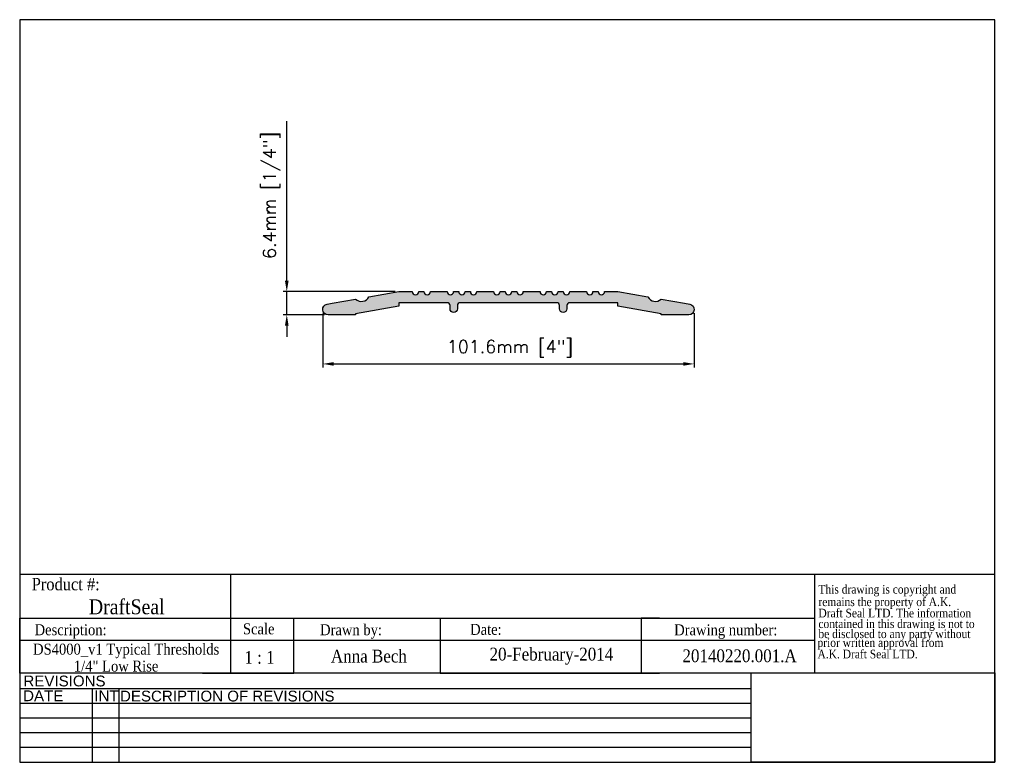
# Model space of a CAD drawing. Header units: millimetres. Extents: x 2362 to 2631, y 15 to 219.
import ezdxf
from ezdxf.enums import TextEntityAlignment as Align

# ---------------------------------------------------------------- set-up
doc = ezdxf.new("R2010")
doc.units = ezdxf.units.MM
doc.header["$MEASUREMENT"] = 0
doc.layers.add('AM_5', color=3, linetype='Continuous', lineweight=25)
doc.layers.add('BORDER', color=7, linetype='Continuous', lineweight=25)
doc.layers.add('FRAME', color=7, linetype='Continuous')
doc.styles.add('DS GROUP', font='arial.ttf')
doc.styles.get("Standard").update_dxf_attribs({"font": 'ROMANS.SHX'})
doc.styles.add('TAG', font='GARA.TTF')
doc.dimstyles.new('AM_ISO$0', dxfattribs={"dimtxt": 1.5, "dimasz": 1.5, "dimexe": 1, "dimexo": 1, "dimgap": 1.5, "dimtad": 1, "dimdec": 0, "dimdsep": 46, "dimtxsty": 'Standard', "dimcen": 0, "dimclrd": 256, "dimclre": 256, "dimclrt": 2, "dimadec": 0, "dimazin": 2, "dimtp": 0.1, "dimtm": 0.1, "dimtfac": 0.71, "dimtdec": 0, "dimtmove": 0, "dimatfit": 3, "dimfxl": 1, "dimlwd": -1, "dimlwe": -1, "dimarcsym": 1})
picture_1 = doc.add_image_def('image1.bmp', size_in_pixel=(901, 331))

# ---------------------------------------------------------------- blocks, each defined once
blk = doc.blocks.new('A$C08671A0E')
at = {"layer": 'FRAME', "style": 'TAG'}
for s, p in [('This drawing is copyright and', (14.82235561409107, -52.33811965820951)), ('remains the property of A.K.', (14.82235561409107, -101.4563565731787)), ('Draft Seal LTD. The information', (14.82235561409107, -145.6627890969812)), ('contained in this drawing is not to  ', (14.82235561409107, -187.4132979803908)), ('be disclosed to any party without ', (14.82235561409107, -226.7078832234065)), (' prior written approval from', (0, -261.2234074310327)), (' A.K. Draft Seal LTD.', (0, -306.093578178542))]:
    blk.add_text(s, height=33.81873376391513, dxfattribs=at).set_placement(p)
blk = doc.blocks.new('*D465')
at = {"layer": 'AM_5', "linetype": 'ByBlock', "transparency": 16777216}
for p, q in [((2444.952648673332, 138.0903033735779), (2444.952648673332, 123.3121557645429)), ((2546.54711556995, 138.2188449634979), (2546.54711556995, 123.3121557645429)), ((2447.952648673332, 124.3121557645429), (2543.54711556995, 124.3121557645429))]:
    blk.add_line(p, q, dxfattribs=at)
at = {"layer": 'AM_5', "transparency": 16777216}
for points in [[(2447.952648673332, 124.8121557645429), (2447.952648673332, 123.8121557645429), (2444.952648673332, 124.3121557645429)], [(2543.54711556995, 124.8121557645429), (2543.54711556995, 123.8121557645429), (2546.54711556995, 124.3121557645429)]]:
    blk.add_solid(points, dxfattribs=at)
at = {"layer": 'Defpoints', "color": 0, "transparency": 16777216}
for p in [(2444.952648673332, 139.0903033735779), (2546.54711556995, 139.2188449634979), (2546.54711556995, 124.3121557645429)]:
    blk.add_point(p, dxfattribs=at)
at = {"layer": 'AM_5', "color": 7, "transparency": 16777216, "insert": (2496.15560519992, 128.4788224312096), "char_height": 3.5, "attachment_point": 5}
blk.add_mtext('101.6mm [4"]', dxfattribs=at)
blk = doc.blocks.new('*D466')
at = {"layer": 'AM_5', "linetype": 'ByBlock', "transparency": 16777216}
for p, q in [((2435.116396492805, 147.1132603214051), (2435.116396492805, 190.7799269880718)), ((2464.797116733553, 144.1132603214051), (2434.116396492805, 144.1132603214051)), ((2435.116396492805, 137.7632603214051), (2435.116396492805, 144.1132603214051)), ((2445.400862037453, 137.7632603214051), (2434.116396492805, 137.7632603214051)), ((2435.116396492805, 134.7632603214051), (2435.116396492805, 131.7632603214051))]:
    blk.add_line(p, q, dxfattribs=at)
at = {"layer": 'AM_5', "transparency": 16777216}
for points in [[(2434.616396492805, 147.1132603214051), (2435.616396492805, 147.1132603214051), (2435.116396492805, 144.1132603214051)], [(2434.616396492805, 134.7632603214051), (2435.616396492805, 134.7632603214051), (2435.116396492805, 137.7632603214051)]]:
    blk.add_solid(points, dxfattribs=at)
at = {"layer": 'Defpoints', "color": 0, "transparency": 16777216}
for p in [(2435.116396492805, 144.1132603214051), (2465.797116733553, 144.1132603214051), (2446.400862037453, 137.7632603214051)]:
    blk.add_point(p, dxfattribs=at)
at = {"layer": 'AM_5', "color": 7, "transparency": 16777216, "insert": (2430.949729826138, 170.4465936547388), "char_height": 3.5, "attachment_point": 5, "rotation": 90}
blk.add_mtext('6.4mm [1/4"]', dxfattribs=at)

msp = doc.modelspace()

# ---------------------------------------------------------------- hatches: boundary and pattern name
h = msp.add_hatch(color=256)
edge = h.paths.add_edge_path()
edge.add_line((2518.877116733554, 144.1132603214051), (2520.277116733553, 144.1132603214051))
edge.add_arc((2521.167116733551, 144.1132603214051), 0.8899999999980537, 180, 360)
edge.add_line((2522.057116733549, 144.1132603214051), (2525.697116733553, 144.1132603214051))
edge.add_line((2525.697116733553, 144.1132603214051), (2533.891741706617, 142.6683268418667))
edge.add_arc((2535.978165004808, 143.8134197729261), 2.380000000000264, 208.7593270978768, 311.240672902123)
edge.add_line((2537.547116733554, 142.0237856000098), (2543.919317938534, 140.9001946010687))
edge.add_line((2543.919317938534, 140.9001946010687), (2545.345811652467, 140.6486652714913))
edge.add_arc((2545.093371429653, 139.2170056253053), 1.453745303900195, -90, 80.00000000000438, ccw=False)
edge.add_line((2545.093371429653, 137.7632603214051), (2537.547116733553, 137.7632603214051))
edge.add_line((2537.547116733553, 137.7632603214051), (2537.547116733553, 138.0331590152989))
edge.add_line((2537.547116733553, 138.0331590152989), (2525.697116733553, 140.1226337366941))
edge.add_line((2525.697116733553, 140.1226337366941), (2525.697116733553, 141.0632603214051))
edge.add_line((2525.697116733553, 141.0632603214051), (2512.522116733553, 141.0632603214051))
edge.add_arc((2512.522116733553, 140.2632603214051), 0.8000000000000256, 89.99999999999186, 179.999999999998)
edge.add_line((2511.722116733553, 140.2632603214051), (2511.722116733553, 139.3832603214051))
edge.add_arc((2510.722116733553, 139.3832603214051), 1, -180, 0, ccw=False)
edge.add_line((2509.722116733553, 139.3832603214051), (2509.722116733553, 140.2632603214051))
edge.add_arc((2508.922116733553, 140.2632603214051), 0.7999999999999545, 359.999999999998, 450)
edge.add_line((2508.922116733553, 141.0632603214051), (2495.747116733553, 141.0632603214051))
edge.add_line((2495.747116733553, 141.0632603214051), (2482.572116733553, 141.0632603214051))
edge.add_arc((2482.572116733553, 140.2632603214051), 0.7999999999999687, 90, 180.000000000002)
edge.add_line((2481.772116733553, 140.2632603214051), (2481.772116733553, 139.3832603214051))
edge.add_arc((2480.772116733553, 139.3832603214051), 1, -180, 0, ccw=False)
edge.add_line((2479.772116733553, 139.3832603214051), (2479.772116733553, 140.2632603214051))
edge.add_arc((2478.972116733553, 140.2632603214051), 0.8000000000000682, 2.035554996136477e-12, 90)
edge.add_line((2478.972116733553, 141.0632603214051), (2465.797116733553, 141.0632603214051))
edge.add_line((2465.797116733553, 141.0632603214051), (2465.797116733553, 140.1226337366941))
edge.add_line((2465.797116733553, 140.1226337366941), (2453.947116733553, 138.0331590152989))
edge.add_line((2453.947116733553, 138.0331590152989), (2453.947116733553, 137.7632603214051))
edge.add_line((2453.947116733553, 137.7632603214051), (2446.400862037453, 137.7632603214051))
edge.add_arc((2446.400862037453, 139.2170056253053), 1.453745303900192, 100.00000000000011, 270, ccw=False)
edge.add_line((2446.148421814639, 140.6486652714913), (2447.574915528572, 140.9001946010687))
edge.add_line((2447.574915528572, 140.9001946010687), (2453.947116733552, 142.0237856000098))
edge.add_arc((2455.516068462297, 143.8134197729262), 2.380000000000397, 228.7593270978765, 331.2406729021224)
edge.add_line((2457.60249176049, 142.6683268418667), (2465.797116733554, 144.1132603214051))
edge.add_line((2465.797116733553, 144.1132603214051), (2469.437116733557, 144.1132603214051))
edge.add_arc((2470.327116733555, 144.1132603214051), 0.8899999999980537, 180, 360)
edge.add_line((2471.217116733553, 144.1132603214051), (2472.617116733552, 144.1132603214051))
edge.add_arc((2473.507116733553, 144.1132603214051), 0.8900000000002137, 180, 360)
edge.add_line((2474.397116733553, 144.1132603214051), (2478.967116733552, 144.1132603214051))
edge.add_arc((2479.857116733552, 144.1132603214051), 0.8900000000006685, 180, 360)
edge.add_line((2480.747116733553, 144.1132603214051), (2482.147116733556, 144.1132603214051))
edge.add_arc((2483.037116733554, 144.1132603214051), 0.8899999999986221, 180, 360)
edge.add_line((2483.927116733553, 144.1132603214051), (2485.327116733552, 144.1132603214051))
edge.add_arc((2486.217116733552, 144.1132603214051), 0.8900000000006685, 180, 360)
edge.add_line((2487.107116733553, 144.1132603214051), (2491.677116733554, 144.1132603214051))
edge.add_arc((2492.567116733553, 144.1132603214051), 0.8899999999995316, 180, 360)
edge.add_line((2493.457116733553, 144.1132603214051), (2494.857116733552, 144.1132603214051))
edge.add_arc((2495.747116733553, 144.1132603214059), 0.8900000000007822, 180.0000000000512, 270.0000000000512)
edge.add_arc((2495.747116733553, 144.113260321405), 0.8899999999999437, 270.0000000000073, 360.0000000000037)
edge.add_line((2496.637116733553, 144.1132603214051), (2498.037116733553, 144.1132603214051))
edge.add_arc((2498.927116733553, 144.1132603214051), 0.8899999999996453, 180, 360)
edge.add_line((2499.817116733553, 144.1132603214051), (2504.387116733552, 144.1132603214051))
edge.add_arc((2505.277116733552, 144.1132603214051), 0.8900000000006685, 180, 360)
edge.add_line((2506.167116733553, 144.1132603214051), (2507.567116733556, 144.1132603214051))
edge.add_arc((2508.457116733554, 144.1132603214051), 0.8899999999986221, 180, 360)
edge.add_line((2509.347116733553, 144.1132603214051), (2510.747116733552, 144.1132603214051))
edge.add_arc((2511.637116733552, 144.1132603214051), 0.8900000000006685, 180, 360)
edge.add_line((2512.527116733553, 144.1132603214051), (2517.097116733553, 144.1132603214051))
edge.add_arc((2517.987116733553, 144.1132603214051), 0.8900000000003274, 180, 360)

# ---------------------------------------------------------------- linework, layer by layer
for p, q in [((2444.947116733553, 137.7685059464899), (2444.947116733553, 137.7632603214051)), ((2546.547116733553, 137.7685059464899), (2546.547116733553, 137.7632603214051)), ((2362.056964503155, 66.7850771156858), (2579.510034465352, 66.7850771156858)), ((2419.684466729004, 66.78507711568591), (2419.684466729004, 54.7343335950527)), ((2579.510034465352, 66.7850771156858), (2579.510034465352, 39.73433359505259)), ((2362.056964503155, 39.7343335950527), (2362.056964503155, 54.7343335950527)), ((2362.056964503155, 54.7343335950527), (2579.510034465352, 54.7343335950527)), ((2362.056964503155, 54.7343335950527), (2362.056964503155, 49.7343335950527)), ((2362.056964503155, 54.7343335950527), (2362.056964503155, 48.7343335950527)), ((2362.056964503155, 54.7343335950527), (2412.056964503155, 54.7343335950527)), ((2419.684466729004, 54.7343335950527), (2419.684466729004, 39.7343335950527)), ((2437.056964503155, 39.7343335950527), (2437.056964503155, 54.7343335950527)), ((2437.056964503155, 54.7343335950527), (2477.056964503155, 54.7343335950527)), ((2477.056964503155, 54.7343335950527), (2477.056964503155, 39.7343335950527)), ((2537.056964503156, 54.7343335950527), (2532.056964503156, 54.7343335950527)), ((2532.056964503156, 54.7343335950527), (2532.056964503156, 39.7343335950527)), ((2362.056964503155, 48.7343335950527), (2362.056964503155, 50.2343335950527)), ((2362.056964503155, 48.7343335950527), (2579.510034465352, 48.7343335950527)), ((2362.056964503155, 39.7343335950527), (2362.056964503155, 42.7343335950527)), ((2412.056964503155, 39.7343335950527), (2437.056964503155, 39.7343335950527)), ((2477.056964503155, 39.7343335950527), (2537.056964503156, 39.7343335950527))]:
    msp.add_line(p, q)
at = {"flags": 128}
msp.add_lwpolyline([(2518.877116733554, 144.1132603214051), (2520.277116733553, 144.1132603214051, 0.9999999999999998), (2522.057116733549, 144.1132603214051), (2525.697116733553, 144.1132603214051), (2533.891741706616, 142.6683268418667, 0.4795562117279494), (2537.547116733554, 142.0237856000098), (2543.919317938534, 140.9001946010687), (2545.345811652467, 140.6486652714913, -0.916331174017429), (2545.093371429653, 137.7632603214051), (2537.547116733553, 137.7632603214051), (2537.547116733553, 138.0331590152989), (2525.697116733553, 140.1226337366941), (2525.697116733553, 141.0632603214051), (2512.522116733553, 141.0632603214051, 0.4142135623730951), (2511.722116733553, 140.2632603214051), (2511.722116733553, 139.3832603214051, -1), (2509.722116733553, 139.3832603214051), (2509.722116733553, 140.2632603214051, 0.4142135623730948), (2508.922116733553, 141.0632603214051), (2495.747116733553, 141.0632603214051), (2482.572116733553, 141.0632603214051, 0.4142135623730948), (2481.772116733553, 140.2632603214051), (2481.772116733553, 139.3832603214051, -1), (2479.772116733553, 139.3832603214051), (2479.772116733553, 140.2632603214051, 0.4142135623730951), (2478.972116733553, 141.0632603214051), (2465.797116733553, 141.0632603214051), (2465.797116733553, 140.1226337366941), (2453.947116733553, 138.0331590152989), (2453.947116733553, 137.7632603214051), (2446.400862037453, 137.7632603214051, -0.916331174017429), (2446.148421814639, 140.6486652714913), (2447.574915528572, 140.9001946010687), (2453.947116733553, 142.0237856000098, 0.4795562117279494), (2457.60249176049, 142.6683268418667), (2465.797116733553, 144.1132603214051), (2469.437116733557, 144.1132603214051, 0.9999999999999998), (2471.217116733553, 144.1132603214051), (2472.617116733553, 144.1132603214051, 0.9999999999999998), (2474.397116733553, 144.1132603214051), (2478.967116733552, 144.1132603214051, 0.9999999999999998), (2480.747116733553, 144.1132603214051), (2482.147116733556, 144.1132603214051, 0.9999999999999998), (2483.927116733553, 144.1132603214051), (2485.327116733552, 144.1132603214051, 0.9999999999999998), (2487.107116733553, 144.1132603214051), (2491.677116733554, 144.1132603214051, 0.9999999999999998), (2493.457116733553, 144.1132603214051), (2494.857116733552, 144.1132603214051, 0.4142135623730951), (2495.747116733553, 143.2232603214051, 0.4142135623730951), (2496.637116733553, 144.1132603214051), (2498.037116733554, 144.1132603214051, 0.9999999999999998), (2499.817116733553, 144.1132603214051), (2504.387116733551, 144.1132603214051, 0.9999999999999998), (2506.167116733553, 144.1132603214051), (2507.567116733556, 144.1132603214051, 0.9999999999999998), (2509.347116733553, 144.1132603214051), (2510.747116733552, 144.1132603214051, 0.9999999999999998), (2512.527116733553, 144.1132603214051), (2517.097116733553, 144.1132603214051, 0.9999999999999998)], format="xyb", close=True, dxfattribs=at)
at = {"layer": 'BORDER'}
for p, q in [((2362.056964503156, 218.5049618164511), (2362.056964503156, 15.30496181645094)), ((2628.756964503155, 218.5049618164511), (2362.056964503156, 218.5049618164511)), ((2628.756964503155, 15.30496181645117), (2628.756964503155, 218.5049618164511)), ((2579.510034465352, 66.7850771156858), (2628.756964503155, 66.7850771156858)), ((2628.756964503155, 39.7343335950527), (2362.056964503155, 39.7343335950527)), ((2562.139669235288, 35.41916478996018), (2362.056964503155, 35.41916478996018)), ((2381.927097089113, 35.41916478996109), (2381.927097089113, 15.30496181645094)), ((2389.144125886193, 35.41916478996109), (2389.144125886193, 15.30496181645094)), ((2562.139669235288, 31.39632419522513), (2362.056964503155, 31.39632419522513)), ((2562.139669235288, 27.37348360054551), (2362.056964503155, 27.37348360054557)), ((2562.139669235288, 23.35064300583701), (2362.056964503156, 23.3506430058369)), ((2562.139669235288, 19.32780241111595), (2362.056964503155, 19.32780241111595)), ((2362.056964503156, 15.30496181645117), (2628.756964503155, 15.30496181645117))]:
    msp.add_line(p, q, dxfattribs=at)
at = {"layer": 'FRAME', "color": 1}
for q in [(2562.139669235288, 39.7449116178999), (2562.139669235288, 39.73433359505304)]:
    msp.add_line((2562.139669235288, 15.30496181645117), q, dxfattribs=at)

# ---------------------------------------------------------------- block references
at = {"xscale": 0.06987750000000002, "yscale": 0.06987750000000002, "zscale": 0.06987750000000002}
msp.add_blockref('A$C08671A0E', (2579.510034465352, 65.13687947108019), dxfattribs=at)

# ---------------------------------------------------------------- texts
at = {"layer": 'BORDER', "char_height": 2.953125, "attachment_point": 2, "style": 'DS GROUP'}
for s, width, insert in [('REVISIONS', 20.38680124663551, (2374.315364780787, 39.03213209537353)), ('DATE', 20.38680124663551, (2368.499329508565, 34.98762233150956)), ('INT', 20.38680124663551, (2385.794444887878, 34.98762233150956)), ('DESCRIPTION OF REVISIONS', 103.860939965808, (2418.835787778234, 34.90660090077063))]:
    msp.add_mtext_dynamic_manual_height_columns(s, width=width, gutter_width=7.5, heights=[0], dxfattribs=dict(at, insert=insert))
at = {"layer": 'FRAME', "style": 'TAG'}
for s, height, p in [('Product #:', 3.381873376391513, (2374.646226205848, 64.12526045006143)), ('DraftSeal', 4.069431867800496, (2391.340288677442, 57.98270514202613)), ('Description:', 3, (2375.983439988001, 51.10998512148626)), ('Drawn by:', 3, (2452.687189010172, 51.17699926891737)), ('Date:', 3, (2489.580982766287, 51.65726732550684)), ('Drawing number:', 3, (2555.199794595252, 51.15131051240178)), ('1 : 1', 3.5, (2427.653629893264, 43.99696271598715)), ('Anna Bech', 3.5, (2457.580101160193, 44.44393895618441)), ('20-February-2014', 3.5, (2507.499211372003, 44.43612063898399)), ('20140220.001.A', 3.5, (2558.978224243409, 44.44524200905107))]:
    msp.add_text(s, height=height, dxfattribs=at).set_placement(p, align=Align.MIDDLE)
msp.add_text('Scale', height=3, dxfattribs=at).set_placement((2423.126031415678, 50.32467136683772))
for s, p in [('DS4000_v1 Typical Thresholds', (2391.171931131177, 44.7701136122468)), ('1/4" Low Rise', (2388.432668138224, 40.13299444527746))]:
    msp.add_text(s, height=3, dxfattribs=at).set_placement(p, align=Align.CENTER)

# ---------------------------------------------------------------- dimensions: what is measured, and where the dimension line sits
at = {"layer": 'AM_5'}
dim = msp.add_linear_dim(base=(2435.116396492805, 144.1132603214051), p1=(2446.400862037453, 137.7632603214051), p2=(2465.797116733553, 144.1132603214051), angle=90, dimstyle='AM_ISO$0', override={"dimtxt": 3.5, "dimasz": 3, "dimdec": 1, "dimpost": '<>mm', "dimclrt": 7}, dxfattribs=at)
dim.commit()
dim.dimension.update_dxf_attribs({"geometry": '*D466', "text_midpoint": (2435.116396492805, 170.4465936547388), "dimtype": 160})
dim = msp.add_linear_dim(base=(2546.54711556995, 124.3121557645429), p1=(2444.952648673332, 139.0903033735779), p2=(2546.54711556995, 139.2188449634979), dimstyle='AM_ISO$0', override={"dimtxt": 3.5, "dimasz": 3, "dimdec": 1, "dimpost": '<>mm', "dimclrt": 7}, dxfattribs=at)
dim.commit()
dim.dimension.update_dxf_attribs({"geometry": '*D465', "text_midpoint": (2496.15560519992, 124.3121557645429), "dimtype": 160})

# ---------------------------------------------------------------- pictures from other files: only their frames are drawn
image = msp.add_image(picture_1, insert=(2562.139669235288, 15.30496181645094), size_in_units=(66.61729526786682, 24.4731684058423))
image.dxf.flags = 7

doc.saveas('drawing.dxf')
